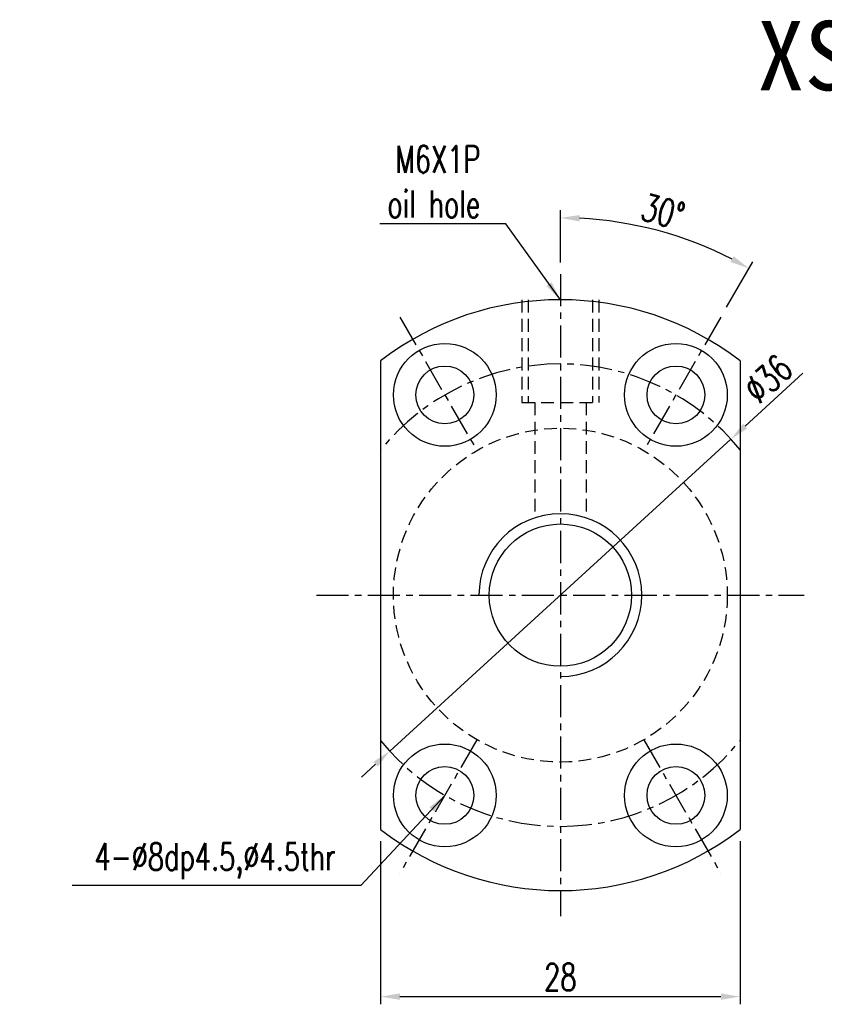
# Model space of a CAD drawing. Extents: x -456 to 346, y -296 to 220.
# Tile 1 of 45: x -19 to 44, y 23 to 100. Entities that reach past the tile are written whole.
import ezdxf

# ---------------------------------------------------------------- set-up
doc = ezdxf.new("R2010")
doc.units = 0
doc.header["$LTSCALE"] = 2
doc.header["$MEASUREMENT"] = 0
doc.header["$PDMODE"] = 2
doc.linetypes.add('CENTER', pattern=[2, 1.25, -0.25, 0.25, -0.25])
doc.linetypes.add('DASHED', pattern=[0.75, 0.5, -0.25])
doc.layers.get('0').update_dxf_attribs({"linetype": 'CONTINUOUS'})
doc.layers.get('DEFPOINTS').update_dxf_attribs({"linetype": 'CONTINUOUS'})
for name, color, linetype in [('CL', 1, 'CENTER'), ('DIM', 4, 'CONTINUOUS'), ('HID', 2, 'DASHED'), ('OUT', 3, 'CONTINUOUS')]:
    doc.layers.add(name, color=color, linetype=linetype)
doc.styles.add('DIM-7', font='SIMPLEX.shx', dxfattribs={"width": 0.7, "bigfont": 'chineset.shx'})
doc.styles.add('T', font='kaiu.ttf')
doc.dimstyles.new('CNS', dxfattribs={"dimtxt": 3.5, "dimasz": 2.5, "dimexe": 1, "dimexo": 1.5, "dimgap": 0.09, "dimtad": 0, "dimdsep": 46, "dimtxsty": 'DIM-7', "dimcen": 0.09, "dimclrd": 1, "dimclre": 1, "dimclrt": 4, "dimadec": 0, "dimazin": 0, "dimtfac": 1, "dimtix": 1, "dimtmove": 2, "dimatfit": 3, "dimfxl": 1, "dimtvp": 0.971429, "dimtolj": 1, "dimarcsym": 0})

# ---------------------------------------------------------------- blocks, each defined once
blk = doc.blocks.new('*D226')
at = {"linetype": 'Continuous', "lineweight": -2}
for p, q in [((8.973, 35.813), (8.973, 23.106)), ((36.973, 35.813), (36.973, 23.106)), ((10.473, 23.706), (35.473, 23.706))]:
    blk.add_line(p, q, dxfattribs=at)
at = {"linetype": 'Continuous'}
for points in [[(10.473, 23.956), (10.473, 23.456), (8.973, 23.706)], [(35.473, 23.956), (35.473, 23.456), (36.973, 23.706)]]:
    blk.add_solid(points, dxfattribs=at)
at = {"layer": 'DEFPOINTS', "color": 0, "linetype": 'Continuous'}
for p in [(8.973, 36.713), (36.973, 36.713), (36.973, 23.706)]:
    blk.add_point(p, dxfattribs=at)
at = {"linetype": 'Continuous', "insert": (22.973, 25.236), "char_height": 2.1, "attachment_point": 5, "style": 'DIM-7'}
blk.add_mtext('\\A1;28', dxfattribs=at)
blk = doc.blocks.new('*D224')
at = {"linetype": 'Continuous', "lineweight": -2}
for p, q in [((41.866, 72.235), (37.364, 68.119)), ((9.688, 42.815), (36.257, 67.107)), ((8.581, 41.803), (7.474, 40.791))]:
    blk.add_line(p, q, dxfattribs=at)
at = {"linetype": 'Continuous'}
for points in [[(37.196, 68.303), (37.533, 67.934), (36.257, 67.107)], [(8.412, 41.988), (8.75, 41.619), (9.688, 42.815)]]:
    blk.add_solid(points, dxfattribs=at)
at = {"layer": 'DEFPOINTS', "color": 0, "linetype": 'Continuous'}
for p in [(36.257, 67.107), (9.688, 42.815)]:
    blk.add_point(p, dxfattribs=at)
at = {"linetype": 'Continuous', "insert": (39.137, 71.812), "char_height": 2.1, "attachment_point": 5, "rotation": 42.43563, "style": 'DIM-7'}
blk.add_mtext('\\A1;∅36', dxfattribs=at)
blk = doc.blocks.new('*D225')
at = {"linetype": 'Continuous', "lineweight": -2}
for p, q in [((22.973, 80.861), (22.973, 84.941)), ((35.923, 77.391), (37.963, 80.924))]:
    blk.add_line(p, q, dxfattribs=at)
blk.add_arc((22.973, 54.961), 29.38, 62.9256, 87.0744, dxfattribs=at)
at = {"linetype": 'Continuous'}
for points in [[(24.466, 84.052), (24.479, 84.552), (22.973, 84.341)], [(36.464, 81.341), (36.225, 80.901), (37.663, 80.404)]]:
    blk.add_solid(points, dxfattribs=at)
at = {"layer": 'DEFPOINTS', "color": 0, "linetype": 'Continuous'}
for p in [(33.021, 82.569), (22.973, 79.961), (35.473, 76.612), (29.473, 66.219), (22.973, 29.961)]:
    blk.add_point(p, dxfattribs=at)
at = {"linetype": 'Continuous', "insert": (30.973, 84.817), "char_height": 2.1, "attachment_point": 5, "rotation": 345, "style": 'DIM-7'}
blk.add_mtext('\\A1;30°', dxfattribs=at)

msp = doc.modelspace()

# ---------------------------------------------------------------- linework, layer by layer
at = {"layer": 'CL', "color": 7, "linetype": 'CENTER'}
for p, q in [((22.973, 79.961), (22.973, 29.961)), ((10.473, 76.612), (16.473, 66.219)), ((35.473, 76.612), (29.473, 66.219)), ((3.973, 54.961), (41.973, 54.961)), ((16.473, 43.703), (10.473, 33.31)), ((29.473, 43.703), (35.473, 33.31))]:
    msp.add_line(p, q, dxfattribs=at)
for start, end in [(38.94244, 141.05756), (218.94244, 321.05756)]:
    msp.add_arc((22.973, 54.961), 18, start, end, dxfattribs=at)
at = {"layer": 'DIM', "color": 7, "linetype": 'Continuous'}
msp.add_arc((22.973, 54.961), 6.34, 270, 180, dxfattribs=at)
at = {"layer": 'HID', "color": 7, "linetype": 'DASHED'}
for p, q in [((19.973, 77.961), (19.973, 69.961)), ((20.473, 77.961), (20.473, 69.961)), ((25.473, 77.961), (25.473, 69.961)), ((25.973, 77.961), (25.973, 69.961)), ((19.973, 69.961), (25.973, 69.961)), ((20.973, 69.961), (20.973, 60.977)), ((24.973, 69.961), (24.973, 60.977))]:
    msp.add_line(p, q, dxfattribs=at)
msp.add_circle((22.973, 54.961), 13, dxfattribs=at)
at = {"layer": 'OUT', "color": 7, "linetype": 'Continuous'}
for p, q in [((8.973, 73.209), (8.973, 36.713)), ((36.973, 73.209), (36.973, 36.713))]:
    msp.add_line(p, q, dxfattribs=at)
for centre, radius in [((13.973, 70.549), 4), ((31.973, 70.549), 4), ((13.973, 70.549), 2.25), ((31.973, 70.549), 2.25), ((22.973, 54.961), 5.54), ((13.973, 39.372), 4), ((31.973, 39.372), 4), ((13.973, 39.372), 2.25), ((31.973, 39.372), 2.25)]:
    msp.add_circle(centre, radius, dxfattribs=at)
at = {"layer": 'OUT', "color": 7}
for start, end in [(52.50475, 127.49525), (232.50475, 307.49525)]:
    msp.add_arc((22.973, 54.961), 23, start, end, dxfattribs=at)

# ---------------------------------------------------------------- texts
at = {"layer": 'DIM', "color": 7, "linetype": 'Continuous', "insert": (38.306, 99.667), "char_height": 5.4, "width": 1062.42911, "attachment_point": 1, "style": 'T'}
msp.add_mtext('XSK01004', dxfattribs=at)
at = {"layer": 'DIM', "color": 7, "char_height": 2.1, "attachment_point": 9, "style": 'DIM-7'}
for s, insert in [('M6X1P\\Poil hole', (16.74, 84.352)), ('\\A1;4-%%C8dp4.5,%%C4.5thr', (5.465, 32.846))]:
    msp.add_mtext(s, dxfattribs=dict(at, insert=insert))

# ---------------------------------------------------------------- dimensions: what is measured, and where the dimension line sits
at = {"color": 7, "linetype": 'Continuous'}
dim = msp.add_angular_dim_2l(base=(33.021, 82.569), line1=((35.473, 76.612), (29.473, 66.219)), line2=((22.973, 79.961), (22.973, 29.961)), dimstyle='CNS', override={"dimscale": 0.6, "dimgap": 0.8, "dimtad": 1, "dimclrd": 256, "dimclre": 256, "dimclrt": 256, "dimtp": -0.009, "dimtm": 0.025, "dimtfac": 0.6, "dimtdec": 3, "dimtmove": 1}, dxfattribs=at)
dim.commit()
dim.dimension.update_dxf_attribs({"geometry": '*D225', "text_midpoint": (30.973, 84.817)})
dim = msp.add_diameter_dim_2p(p1=(9.688, 42.815), p2=(36.257, 67.107), dimstyle='CNS', override={"dimscale": 0.6, "dimgap": 0.8, "dimtad": 1, "dimclrd": 256, "dimclre": 256, "dimclrt": 256, "dimtp": -0.009, "dimtm": 0.025, "dimtfac": 0.6, "dimtdec": 3, "dimtmove": 1}, dxfattribs=at)
dim.commit()
dim.dimension.update_dxf_attribs({"geometry": '*D224', "text_midpoint": (39.137, 71.812)})
dim = msp.add_linear_dim(base=(36.973, 23.706), p1=(8.973, 36.713), p2=(36.973, 36.713), dimstyle='CNS', override={"dimscale": 0.6, "dimgap": 0.8, "dimtad": 1, "dimclrd": 256, "dimclre": 256, "dimclrt": 256, "dimtp": -0.009, "dimtm": 0.025, "dimtfac": 0.6, "dimtdec": 3, "dimtmove": 1}, dxfattribs=at)
dim.commit()
dim.dimension.update_dxf_attribs({"geometry": '*D226', "text_midpoint": (22.973, 25.236)})

# ---------------------------------------------------------------- leaders
at = {"layer": 'DEFPOINTS', "color": 7, "linetype": 'Continuous', "annotation_type": 0, "has_hookline": 1, "hookline_direction": 1}
for points, text_width in [([(22.973, 77.961), (18.72, 83.872), (17.22, 83.872)], 7.84), ([(13.973, 39.372), (7.445, 32.366), (5.945, 32.366)], 20.51)]:
    msp.add_leader(points, dimstyle='CNS', override={"dimscale": 0.6, "dimgap": 0.8, "dimtad": 1, "dimclrd": 256, "dimclre": 256, "dimclrt": 256, "dimtp": -0.009, "dimtm": 0.025, "dimtfac": 0.6, "dimtdec": 3, "dimtmove": 1}, dxfattribs=dict(at, text_width=text_width))

doc.saveas('drawing.dxf')
